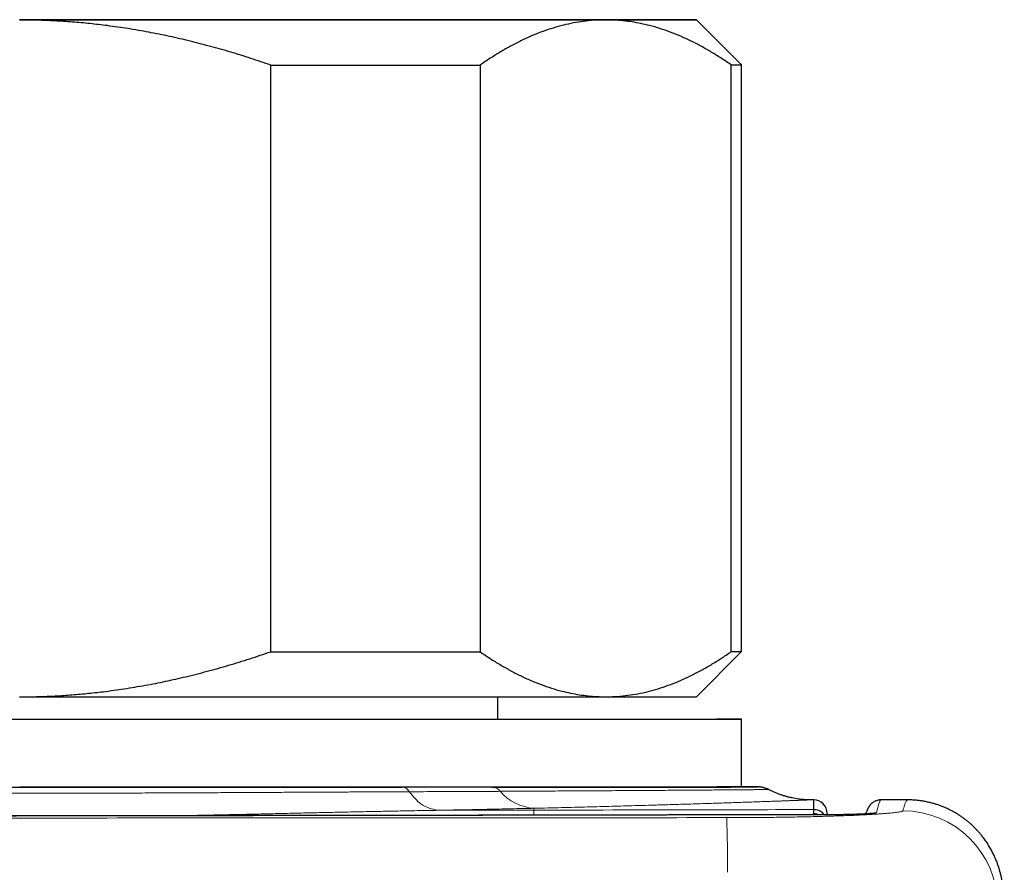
# Model space of a CAD drawing. Header units: millimetres. Extents: x 8 to 969, y 12 to 489.
# Tile 25 of 56: x 564 to 585, y 296 to 315. Entities that reach past the tile are written whole.
import ezdxf

# ---------------------------------------------------------------- set-up
doc = ezdxf.new("R2010")
doc.units = ezdxf.units.MM

msp = doc.modelspace()

# ---------------------------------------------------------------- linework, layer by layer
at = {"color": 7, "linetype": 'Continuous', "lineweight": 30}
for p, q in [((579.614, 314.145), (578.614, 315.145)), ((569.181, 301.142), (569.181, 314.142)), ((573.82, 314.143), (573.82, 301.143)), ((579.388, 301.145), (579.388, 314.145)), ((579.614, 301.145), (579.614, 314.145)), ((578.614, 300.145), (579.614, 301.145)), ((574.214, 299.645), (574.214, 300.143)), ((579.614, 298.145), (579.614, 299.645)), ((580.215, 298.088), (580.215, 298.088)), ((581.214, 297.859), (581.143, 297.859)), ((583.288, 297.859), (582.705, 297.859)), ((582.706, 297.858), (582.705, 297.857)), ((583.288, 297.858), (583.289, 297.858)), ((578.054, 297.524), (578.054, 297.524))]:
    msp.add_line(p, q, dxfattribs=at)
at = {"color": 252, "linetype": 'Continuous', "lineweight": 0}
for p, q in [((575.014, 297.673), (575.014, 297.632)), ((572.881, 297.628), (575.014, 297.632)), ((574.933, 297.518), (574.933, 297.518)), ((581.309, 297.525), (581.309, 297.525))]:
    msp.add_line(p, q, dxfattribs=at)
at = {"color": 7, "linetype": 'Continuous', "lineweight": 30, "flags": 128}
for points in [[(576.604, 315.147), (576.487, 315.147), (576.367, 315.147), (576.244, 315.147), (576.118, 315.147), (575.989, 315.147), (575.857, 315.147), (575.722, 315.147), (575.584, 315.147), (575.443, 315.147), (575.3, 315.147), (575.154, 315.147), (575.005, 315.148), (574.853, 315.148), (574.699, 315.148), (574.542, 315.148), (574.382, 315.148), (574.22, 315.148), (574.056, 315.148), (573.889, 315.148), (573.719, 315.148), (573.547, 315.148), (573.373, 315.148), (573.196, 315.148), (573.017, 315.148), (572.836, 315.148), (572.653, 315.148), (572.468, 315.148), (572.28, 315.148), (572.091, 315.148), (571.899, 315.148), (571.706, 315.148), (571.51, 315.148), (571.313, 315.148), (571.114, 315.148), (570.913, 315.148), (570.71, 315.148), (570.506, 315.148), (570.3, 315.148), (570.092, 315.148), (569.883, 315.148), (569.672, 315.148), (569.46, 315.148), (569.247, 315.148), (569.032, 315.148), (568.816, 315.148), (568.599, 315.148), (568.38, 315.148), (568.161, 315.148), (567.94, 315.148), (567.719, 315.148), (567.496, 315.149), (567.272, 315.149), (567.048, 315.149), (566.823, 315.149), (566.597, 315.149), (566.37, 315.149), (566.142, 315.149), (565.914, 315.149), (565.686, 315.149), (565.457, 315.149), (565.227, 315.149), (564.998, 315.149), (564.767, 315.149), (564.537, 315.149), (564.306, 315.149), (564.075, 315.149), (563.845, 315.149), (563.614, 315.149)], [(563.614, 315.143), (563.967, 315.143), (564.32, 315.143), (564.673, 315.143), (565.025, 315.143), (565.376, 315.143), (565.725, 315.143), (566.074, 315.143), (566.42, 315.143), (566.765, 315.143), (567.108, 315.143), (567.448, 315.143), (567.785, 315.143), (568.12, 315.143), (568.452, 315.143), (568.78, 315.143), (569.105, 315.143), (569.425, 315.143), (569.742, 315.143), (570.055, 315.143), (570.364, 315.143), (570.667, 315.143), (570.966, 315.143), (571.26, 315.143), (571.549, 315.143), (571.832, 315.143), (572.109, 315.143), (572.381, 315.143), (572.647, 315.143), (572.906, 315.143), (573.16, 315.143), (573.406, 315.143), (573.646, 315.144), (573.879, 315.144), (574.105, 315.144), (574.324, 315.144), (574.535, 315.144), (574.739, 315.144), (574.936, 315.144), (575.124, 315.144), (575.305, 315.144), (575.478, 315.144), (575.642, 315.144), (575.798, 315.144), (575.946, 315.144), (576.086, 315.144), (576.217, 315.144), (576.339, 315.144), (576.453, 315.145), (576.558, 315.145), (576.654, 315.145), (576.741, 315.145), (576.819, 315.145), (576.888, 315.145), (576.947, 315.145), (576.998, 315.145), (577.04, 315.145), (577.072, 315.145), (577.095, 315.145), (577.109, 315.145), (577.114, 315.145), (577.109, 315.146), (577.095, 315.146), (577.072, 315.146), (577.04, 315.146), (576.998, 315.146), (576.947, 315.146), (576.888, 315.146), (576.819, 315.146), (576.741, 315.146), (576.654, 315.146), (576.558, 315.146), (576.453, 315.146), (576.339, 315.146), (576.217, 315.146), (576.086, 315.147), (575.946, 315.147), (575.798, 315.147), (575.642, 315.147), (575.478, 315.147), (575.305, 315.147), (575.124, 315.147), (574.936, 315.147), (574.739, 315.147), (574.535, 315.147), (574.324, 315.147), (574.105, 315.147), (573.879, 315.147), (573.646, 315.147), (573.406, 315.147), (573.16, 315.147), (572.906, 315.148), (572.647, 315.148), (572.381, 315.148), (572.109, 315.148), (571.832, 315.148), (571.549, 315.148), (571.26, 315.148), (570.966, 315.148), (570.667, 315.148), (570.364, 315.148), (570.055, 315.148), (569.742, 315.148), (569.425, 315.148), (569.105, 315.148), (568.78, 315.148), (568.452, 315.148), (568.12, 315.148), (567.785, 315.148), (567.448, 315.148), (567.108, 315.148), (566.765, 315.148), (566.42, 315.148), (566.074, 315.148), (565.725, 315.148), (565.376, 315.148), (565.025, 315.148), (564.673, 315.148), (564.32, 315.148), (563.967, 315.148), (563.614, 315.148)], [(563.614, 315.142), (563.845, 315.142), (564.075, 315.142), (564.306, 315.142), (564.537, 315.142), (564.767, 315.142), (564.998, 315.142), (565.227, 315.142), (565.457, 315.142), (565.686, 315.142), (565.914, 315.142), (566.142, 315.142), (566.37, 315.142), (566.597, 315.142), (566.823, 315.142), (567.048, 315.142), (567.272, 315.142), (567.496, 315.142), (567.719, 315.142), (567.94, 315.142), (568.161, 315.142), (568.38, 315.142), (568.599, 315.142), (568.816, 315.142), (569.032, 315.142), (569.247, 315.143), (569.46, 315.143), (569.672, 315.143), (569.883, 315.143), (570.092, 315.143), (570.3, 315.143), (570.506, 315.143), (570.71, 315.143), (570.913, 315.143), (571.114, 315.143), (571.313, 315.143), (571.51, 315.143), (571.706, 315.143), (571.899, 315.143), (572.091, 315.143), (572.28, 315.143), (572.468, 315.143), (572.653, 315.143), (572.836, 315.143), (573.017, 315.143), (573.196, 315.143), (573.373, 315.143), (573.547, 315.143), (573.719, 315.143), (573.889, 315.143), (574.056, 315.143), (574.22, 315.143), (574.382, 315.143), (574.542, 315.143), (574.699, 315.143), (574.853, 315.143), (575.005, 315.143), (575.154, 315.143), (575.3, 315.143), (575.443, 315.143), (575.584, 315.144), (575.722, 315.144), (575.857, 315.144), (575.989, 315.144), (576.118, 315.144), (576.244, 315.144), (576.367, 315.144), (576.487, 315.144), (576.604, 315.144)], [(576.604, 315.144), (576.718, 315.144), (576.829, 315.144), (576.936, 315.144), (577.041, 315.144), (577.142, 315.144), (577.241, 315.144), (577.335, 315.144), (577.427, 315.144), (577.516, 315.144), (577.601, 315.144), (577.682, 315.144), (577.761, 315.144), (577.836, 315.144), (577.908, 315.144), (577.976, 315.145), (578.041, 315.145), (578.102, 315.145), (578.161, 315.145), (578.215, 315.145), (578.266, 315.145), (578.314, 315.145), (578.358, 315.145), (578.399, 315.145), (578.436, 315.145), (578.47, 315.145), (578.5, 315.145), (578.526, 315.145), (578.55, 315.145), (578.569, 315.145), (578.585, 315.145), (578.598, 315.145), (578.606, 315.145), (578.612, 315.145), (578.614, 315.145), (578.612, 315.145), (578.606, 315.146), (578.598, 315.146), (578.585, 315.146), (578.569, 315.146), (578.55, 315.146), (578.526, 315.146), (578.5, 315.146), (578.47, 315.146), (578.436, 315.146), (578.399, 315.146), (578.358, 315.146), (578.314, 315.146), (578.266, 315.146), (578.215, 315.146), (578.161, 315.146), (578.102, 315.146), (578.041, 315.146), (577.976, 315.146), (577.908, 315.146), (577.836, 315.146), (577.761, 315.146), (577.682, 315.147), (577.601, 315.147), (577.516, 315.147), (577.427, 315.147), (577.335, 315.147), (577.241, 315.147), (577.142, 315.147), (577.041, 315.147), (576.936, 315.147), (576.829, 315.147), (576.718, 315.147), (576.604, 315.147)], [(569.181, 314.142), (569.41, 314.142), (569.637, 314.142), (569.863, 314.142), (570.088, 314.142), (570.311, 314.142), (570.532, 314.142), (570.752, 314.142), (570.97, 314.142), (571.186, 314.142), (571.401, 314.142), (571.614, 314.143), (571.824, 314.143), (572.033, 314.143), (572.24, 314.143), (572.445, 314.143), (572.648, 314.143), (572.849, 314.143), (573.048, 314.143), (573.244, 314.143), (573.439, 314.143), (573.63, 314.143), (573.82, 314.143)], [(579.388, 314.145), (579.427, 314.145), (579.462, 314.145), (579.494, 314.145), (579.522, 314.145), (579.546, 314.145), (579.567, 314.145), (579.584, 314.145), (579.597, 314.145), (579.606, 314.145), (579.612, 314.145), (579.614, 314.145), (579.614, 314.145)], [(569.181, 301.142), (569.41, 301.142), (569.637, 301.142), (569.863, 301.142), (570.088, 301.142), (570.311, 301.142), (570.532, 301.142), (570.752, 301.142), (570.97, 301.142), (571.186, 301.142), (571.401, 301.142), (571.614, 301.143), (571.824, 301.143), (572.033, 301.143), (572.24, 301.143), (572.445, 301.143), (572.648, 301.143), (572.849, 301.143), (573.048, 301.143), (573.244, 301.143), (573.439, 301.143), (573.63, 301.143), (573.82, 301.143)], [(563.614, 300.142), (563.845, 300.142), (564.075, 300.142), (564.306, 300.142), (564.537, 300.142), (564.767, 300.142), (564.998, 300.142), (565.227, 300.142), (565.457, 300.142), (565.686, 300.142), (565.914, 300.142), (566.142, 300.142), (566.37, 300.142), (566.597, 300.142), (566.823, 300.142), (567.048, 300.142), (567.272, 300.142), (567.496, 300.142), (567.719, 300.142), (567.94, 300.142), (568.161, 300.142), (568.38, 300.142), (568.599, 300.142), (568.816, 300.142), (569.032, 300.142), (569.247, 300.143), (569.46, 300.143), (569.672, 300.143), (569.883, 300.143), (570.092, 300.143), (570.3, 300.143), (570.506, 300.143), (570.71, 300.143), (570.913, 300.143), (571.114, 300.143), (571.313, 300.143), (571.51, 300.143), (571.706, 300.143), (571.899, 300.143), (572.091, 300.143), (572.28, 300.143), (572.468, 300.143), (572.653, 300.143), (572.836, 300.143), (573.017, 300.143), (573.196, 300.143), (573.373, 300.143), (573.547, 300.143), (573.719, 300.143), (573.889, 300.143), (574.056, 300.143), (574.22, 300.143), (574.382, 300.143), (574.542, 300.143), (574.699, 300.143), (574.853, 300.143), (575.005, 300.143), (575.154, 300.143), (575.3, 300.143), (575.443, 300.143), (575.584, 300.144), (575.722, 300.144), (575.857, 300.144), (575.989, 300.144), (576.118, 300.144), (576.244, 300.144), (576.367, 300.144), (576.487, 300.144), (576.604, 300.144)], [(576.604, 300.144), (576.718, 300.144), (576.829, 300.144), (576.936, 300.144), (577.041, 300.144), (577.142, 300.144), (577.241, 300.144), (577.335, 300.144), (577.427, 300.144), (577.516, 300.144), (577.601, 300.144), (577.682, 300.144), (577.761, 300.144), (577.836, 300.144), (577.908, 300.144), (577.976, 300.145), (578.041, 300.145), (578.102, 300.145), (578.161, 300.145), (578.215, 300.145), (578.266, 300.145), (578.314, 300.145), (578.358, 300.145), (578.399, 300.145), (578.436, 300.145), (578.47, 300.145), (578.5, 300.145), (578.526, 300.145), (578.55, 300.145), (578.569, 300.145), (578.585, 300.145), (578.598, 300.145), (578.606, 300.145), (578.612, 300.145), (578.614, 300.145)], [(563.621, 299.642), (563.202, 299.642)], [(574.214, 299.648), (574.314, 299.648), (574.622, 299.648), (574.922, 299.648), (575.215, 299.648), (575.499, 299.648), (575.775, 299.648), (576.043, 299.648), (576.303, 299.648), (576.554, 299.647), (576.796, 299.647), (577.028, 299.647), (577.252, 299.647), (577.466, 299.647), (577.671, 299.647), (577.866, 299.647), (578.052, 299.647), (578.227, 299.647), (578.393, 299.647), (578.548, 299.647), (578.693, 299.647), (578.828, 299.646), (578.953, 299.646), (579.067, 299.646), (579.17, 299.646), (579.262, 299.646), (579.344, 299.646), (579.415, 299.646), (579.476, 299.646), (579.525, 299.646), (579.564, 299.646), (579.591, 299.646), (579.608, 299.646), (579.614, 299.645), (579.608, 299.645), (579.592, 299.645), (579.565, 299.645), (579.527, 299.645), (579.478, 299.645), (579.418, 299.645), (579.347, 299.645), (579.265, 299.645), (579.173, 299.645), (579.07, 299.645), (578.957, 299.644), (578.833, 299.644), (578.698, 299.644), (578.553, 299.644), (578.398, 299.644), (578.233, 299.644), (578.058, 299.644), (577.873, 299.644), (577.678, 299.644), (577.474, 299.644), (577.26, 299.644), (577.036, 299.644), (576.804, 299.644), (576.562, 299.643), (576.312, 299.643), (576.052, 299.643), (575.785, 299.643), (575.509, 299.643), (575.224, 299.643), (574.932, 299.643), (574.632, 299.643), (574.325, 299.643), (574.01, 299.643), (573.688, 299.643), (573.359, 299.643), (573.024, 299.643), (572.682, 299.643), (572.334, 299.643), (571.98, 299.643), (571.62, 299.643), (571.254, 299.642), (570.884, 299.642), (570.508, 299.642), (570.128, 299.642), (569.743, 299.642), (569.354, 299.642), (568.961, 299.642), (568.565, 299.642), (568.165, 299.642), (567.762, 299.642), (567.356, 299.642), (566.947, 299.642), (566.536, 299.642), (566.124, 299.642), (565.709, 299.642), (565.293, 299.642), (564.876, 299.642), (564.458, 299.642), (564.039, 299.642), (563.621, 299.642)], [(579.614, 298.145), (579.608, 298.145), (579.592, 298.145), (579.565, 298.145), (579.527, 298.145), (579.478, 298.145), (579.418, 298.145), (579.347, 298.145), (579.265, 298.145), (579.173, 298.145), (579.07, 298.145), (578.957, 298.144), (578.833, 298.144), (578.698, 298.144), (578.553, 298.144), (578.398, 298.144), (578.233, 298.144), (578.058, 298.144), (577.873, 298.144), (577.678, 298.144), (577.474, 298.144), (577.26, 298.144), (577.036, 298.144), (576.804, 298.144), (576.562, 298.143), (576.312, 298.143), (576.052, 298.143), (575.785, 298.143), (575.509, 298.143), (575.224, 298.143), (574.932, 298.143), (574.632, 298.143), (574.325, 298.143), (574.01, 298.143), (573.688, 298.143), (573.359, 298.143), (573.024, 298.143), (572.682, 298.143), (572.334, 298.143), (571.98, 298.143), (571.62, 298.143), (571.254, 298.142), (570.884, 298.142), (570.508, 298.142), (570.128, 298.142), (569.743, 298.142), (569.354, 298.142), (568.961, 298.142), (568.565, 298.142), (568.165, 298.142), (567.762, 298.142), (567.356, 298.142), (566.947, 298.142), (566.536, 298.142), (566.124, 298.142), (565.709, 298.142), (565.293, 298.142), (564.876, 298.142), (564.458, 298.142), (564.039, 298.142), (563.621, 298.142)]]:
    msp.add_lwpolyline(points, dxfattribs=at)
at = {"color": 7, "linetype": 'Continuous', "lineweight": 30}
for centre, radius, start, end in [((579.421, 333.004), 31.859, 269.9406, 270.3466), ((581.214, 297.559), 0.3, 360, 89.9965)]:
    msp.add_arc(centre, radius, start, end, dxfattribs=at)
at = {"color": 252, "linetype": 'Continuous', "lineweight": 0}
for centre, radius, start, end in [((574.072, 297.891), 0.252, 38.7986, 87.6167), ((575.087, 298.746), 1.075, 220.4336, 266.0704), ((551.153, 296.432), 28.151, 359.6384, 2.1045), ((581.214, 297.255), 0.301, 64.5156, 89.8329), ((582.607, 297.275), 0.3, 89.9845, 109.1176), ((583.189, 295.517), 2.1, 0.2506, 89.9957)]:
    msp.add_arc(centre, radius, start, end, dxfattribs=at)
at = {"color": 7, "linetype": 'Continuous', "lineweight": 30}
for points, knots in [([(569.181, 314.142), (569.034, 314.192), (568.74, 314.293), (568.295, 314.431), (567.846, 314.559), (567.394, 314.675), (566.937, 314.781), (566.479, 314.873), (566.02, 314.953), (565.585, 315.015), (565.173, 315.063), (564.784, 315.098), (564.394, 315.123), (564.004, 315.139), (563.744, 315.141), (563.614, 315.142)], [0, 0, 0, 0, 0.082024, 0.164071, 0.246115, 0.328134, 0.410672, 0.49321, 0.574831, 0.656452, 0.72514, 0.793862, 0.862594, 0.931314, 1, 1, 1, 1]), ([(576.604, 315.144), (576.572, 315.144), (576.464, 315.143), (576.282, 315.132), (576.058, 315.106), (575.833, 315.067), (575.609, 315.014), (575.385, 314.949), (575.163, 314.871), (574.943, 314.782), (574.722, 314.68), (574.497, 314.565), (574.27, 314.435), (574.044, 314.295), (573.895, 314.194), (573.82, 314.143)], [0, 0, 0, 0, 0.034083, 0.113223, 0.192397, 0.271573, 0.350714, 0.430546, 0.510378, 0.588808, 0.667237, 0.750413, 0.833614, 0.916819, 1, 1, 1, 1]), ([(579.388, 314.145), (579.314, 314.195), (579.167, 314.295), (578.944, 314.433), (578.72, 314.561), (578.494, 314.678), (578.266, 314.783), (578.037, 314.875), (577.807, 314.955), (577.59, 315.017), (577.384, 315.065), (577.189, 315.1), (576.994, 315.125), (576.799, 315.141), (576.669, 315.143), (576.604, 315.144)], [0, 0, 0, 0, 0.082024, 0.164071, 0.246115, 0.328134, 0.410672, 0.49321, 0.574831, 0.656452, 0.72514, 0.793862, 0.862594, 0.931314, 1, 1, 1, 1]), ([(563.614, 300.142), (563.738, 300.143), (563.986, 300.145), (564.358, 300.159), (564.729, 300.182), (565.1, 300.214), (565.502, 300.259), (565.935, 300.319), (566.395, 300.396), (566.85, 300.485), (567.309, 300.589), (567.775, 300.707), (568.247, 300.84), (568.717, 300.984), (569.026, 301.09), (569.181, 301.142)], [0, 0, 0, 0, 0.065449, 0.130928, 0.196417, 0.261897, 0.327348, 0.409937, 0.492526, 0.573551, 0.654576, 0.740915, 0.827282, 0.913654, 1, 1, 1, 1]), ([(573.82, 301.143), (573.894, 301.093), (574.041, 300.992), (574.263, 300.855), (574.488, 300.727), (574.714, 300.61), (574.942, 300.505), (575.171, 300.412), (575.401, 300.333), (575.618, 300.271), (575.824, 300.223), (576.019, 300.188), (576.214, 300.163), (576.409, 300.147), (576.539, 300.145), (576.604, 300.144)], [0, 0, 0, 0, 0.082024, 0.164071, 0.246115, 0.328134, 0.410672, 0.49321, 0.574831, 0.656452, 0.72514, 0.793862, 0.862594, 0.931314, 1, 1, 1, 1]), ([(576.604, 300.144), (576.636, 300.144), (576.743, 300.145), (576.926, 300.156), (577.15, 300.182), (577.374, 300.221), (577.599, 300.273), (577.822, 300.339), (578.045, 300.417), (578.264, 300.506), (578.486, 300.608), (578.711, 300.723), (578.938, 300.853), (579.164, 300.992), (579.313, 301.094), (579.388, 301.145)], [0, 0, 0, 0, 0.034083, 0.113223, 0.192397, 0.271573, 0.350714, 0.430546, 0.510378, 0.588808, 0.667237, 0.750413, 0.833614, 0.916819, 1, 1, 1, 1]), ([(556.651, 298.142), (556.769, 298.142), (557.004, 298.142), (557.361, 298.142), (557.721, 298.142), (558.085, 298.142), (558.433, 298.142), (558.763, 298.142), (559.076, 298.142), (559.389, 298.142), (559.702, 298.142), (560.014, 298.142), (560.357, 298.142), (560.731, 298.142), (561.137, 298.142), (561.545, 298.142), (561.954, 298.142), (562.366, 298.142), (562.781, 298.142), (563.198, 298.142), (563.615, 298.142), (564.033, 298.142), (564.452, 298.142), (564.87, 298.142), (565.285, 298.142), (565.703, 298.142), (566.127, 298.142), (566.556, 298.142), (566.983, 298.142), (567.402, 298.142), (567.813, 298.142), (568.216, 298.142), (568.615, 298.142), (569.011, 298.142), (569.404, 298.142), (569.793, 298.142), (570.178, 298.142), (570.565, 298.142), (570.952, 298.142), (571.339, 298.142), (571.721, 298.142), (571.971, 298.142), (572.096, 298.143)], [0, 0, 0, 0, 0.024094, 0.048198, 0.072305, 0.096409, 0.120503, 0.140769, 0.161038, 0.181304, 0.201204, 0.221107, 0.241007, 0.266558, 0.29212, 0.317687, 0.343249, 0.3688, 0.394725, 0.420657, 0.44659, 0.472514, 0.498606, 0.524697, 0.550462, 0.576227, 0.603231, 0.630244, 0.657257, 0.684261, 0.710188, 0.736123, 0.762058, 0.787985, 0.813912, 0.839849, 0.865785, 0.891713, 0.918779, 0.945856, 0.972933, 1, 1, 1, 1]), ([(574.082, 298.143), (574.203, 298.143), (574.445, 298.143), (574.796, 298.143), (575.139, 298.143), (575.451, 298.143), (575.734, 298.143), (575.989, 298.143), (576.238, 298.143), (576.48, 298.143), (576.728, 298.143), (576.98, 298.143), (577.235, 298.144), (577.48, 298.144), (577.714, 298.144), (577.939, 298.144), (578.152, 298.144), (578.352, 298.144), (578.545, 298.144), (578.73, 298.144), (578.905, 298.144), (579.068, 298.144), (579.215, 298.144), (579.348, 298.144), (579.466, 298.145), (579.573, 298.145), (579.668, 298.145), (579.75, 298.145), (579.82, 298.145), (579.878, 298.145), (579.924, 298.145), (579.957, 298.145), (579.975, 298.145), (579.977, 298.145), (579.978, 298.145)], [0, 0, 0, 0, 0.034005, 0.068024, 0.102044, 0.136049, 0.163627, 0.191216, 0.21881, 0.246399, 0.273977, 0.306138, 0.33831, 0.370483, 0.402643, 0.435056, 0.467469, 0.499389, 0.531309, 0.56511, 0.598925, 0.63274, 0.666541, 0.698707, 0.730886, 0.763065, 0.795232, 0.827653, 0.860074, 0.891998, 0.923923, 0.957743, 0.991578, 1, 1, 1, 1]), ([(579.976, 298.146), (579.976, 298.146), (579.974, 298.146), (579.958, 298.146), (579.928, 298.146), (579.883, 298.146), (579.827, 298.146), (579.757, 298.146), (579.686, 298.146), (579.633, 298.146), (579.612, 298.146)], [0, 0, 0, 0, 0.0020995, 0.1516791, 0.3013163, 0.4509536, 0.6005332, 0.7513082, 0.9020832, 1, 1, 1, 1]), ([(580.215, 298.088), (580.211, 298.09), (580.197, 298.098), (580.175, 298.107), (580.147, 298.118), (580.121, 298.126), (580.096, 298.133), (580.074, 298.137), (580.056, 298.14), (580.042, 298.142), (580.031, 298.143), (580.022, 298.144), (580.015, 298.144), (580.009, 298.145), (580.004, 298.145), (580, 298.145), (579.996, 298.145), (579.993, 298.145), (579.99, 298.145), (579.987, 298.145), (579.984, 298.146), (579.981, 298.146), (579.98, 298.146)], [0, 0, 0, 0, 0.021943, 0.07056, 0.117276, 0.161564, 0.202459, 0.238326, 0.267743, 0.291313, 0.311052, 0.32905, 0.347224, 0.366989, 0.390142, 0.419, 0.456667, 0.50777, 0.579831, 0.686443, 0.857041, 1, 1, 1, 1]), ([(581.143, 297.859), (581.143, 297.859), (581.139, 297.859), (581.128, 297.859), (581.111, 297.859), (581.09, 297.86), (581.063, 297.861), (581.028, 297.862), (580.983, 297.866), (580.929, 297.871), (580.868, 297.878), (580.803, 297.888), (580.736, 297.901), (580.668, 297.916), (580.599, 297.935), (580.53, 297.956), (580.461, 297.979), (580.392, 298.006), (580.324, 298.035), (580.265, 298.062), (580.229, 298.081), (580.215, 298.089)], [0, 0, 0, 0, 0.0012796, 0.0187499, 0.0380259, 0.0606789, 0.0886628, 0.124473, 0.1707783, 0.2280058, 0.291927, 0.3592387, 0.4291889, 0.5011261, 0.5744591, 0.6487653, 0.7237622, 0.7992621, 0.875138, 0.9513019, 1, 1, 1, 1]), ([(581.214, 297.644), (581.214, 297.664), (581.214, 297.704), (581.214, 297.752), (581.214, 297.793), (581.214, 297.824), (581.214, 297.845), (581.214, 297.857), (581.214, 297.858), (581.214, 297.858)], [0, 0, 0, 0, 0.1468304, 0.2936633, 0.4405039, 0.5873471, 0.734181, 0.8810203, 1, 1, 1, 1]), ([(582.706, 297.859), (582.699, 297.859), (582.682, 297.859), (582.655, 297.855), (582.627, 297.849), (582.601, 297.841), (582.577, 297.831), (582.555, 297.82), (582.536, 297.808), (582.518, 297.796), (582.502, 297.783), (582.487, 297.769), (582.474, 297.756), (582.462, 297.742), (582.451, 297.727), (582.441, 297.713), (582.431, 297.698), (582.422, 297.682), (582.413, 297.665), (582.404, 297.645), (582.394, 297.623), (582.383, 297.593), (582.374, 297.568), (582.369, 297.551), (582.369, 297.548)], [0, 0, 0, 0, 0.014017, 0.034577, 0.0552, 0.07601, 0.097207, 0.119016, 0.141707, 0.165579, 0.190964, 0.218239, 0.247842, 0.280297, 0.316248, 0.356507, 0.402134, 0.454573, 0.515884, 0.589238, 0.680011, 0.798783, 0.969756, 1, 1, 1, 1]), ([(585.438, 295.62), (585.437, 295.642), (585.434, 295.683), (585.429, 295.743), (585.425, 295.798), (585.42, 295.847), (585.414, 295.891), (585.409, 295.934), (585.403, 295.974), (585.397, 296.012), (585.391, 296.05), (585.384, 296.087), (585.377, 296.124), (585.369, 296.16), (585.361, 296.196), (585.352, 296.233), (585.342, 296.269), (585.332, 296.305), (585.321, 296.342), (585.309, 296.379), (585.297, 296.416), (585.284, 296.453), (585.269, 296.491), (585.254, 296.529), (585.238, 296.568), (585.22, 296.608), (585.201, 296.65), (585.179, 296.694), (585.156, 296.738), (585.131, 296.783), (585.105, 296.828), (585.077, 296.873), (585.048, 296.919), (585.016, 296.964), (584.983, 297.01), (584.947, 297.056), (584.91, 297.102), (584.87, 297.148), (584.829, 297.194), (584.785, 297.239), (584.738, 297.284), (584.689, 297.329), (584.638, 297.373), (584.584, 297.416), (584.527, 297.459), (584.468, 297.5), (584.407, 297.54), (584.343, 297.578), (584.276, 297.615), (584.207, 297.65), (584.136, 297.682), (584.063, 297.713), (583.988, 297.741), (583.912, 297.766), (583.834, 297.788), (583.754, 297.808), (583.674, 297.824), (583.593, 297.838), (583.511, 297.848), (583.43, 297.855), (583.355, 297.859), (583.309, 297.859), (583.289, 297.859)], [0, 0, 0, 0, 0.076639, 0.146514, 0.205781, 0.256629, 0.301077, 0.340524, 0.375942, 0.408031, 0.437315, 0.4642, 0.489005, 0.511992, 0.533373, 0.55333, 0.572014, 0.589555, 0.606068, 0.621652, 0.636392, 0.650368, 0.663647, 0.676292, 0.688358, 0.699895, 0.712159, 0.723879, 0.735086, 0.745832, 0.756162, 0.766118, 0.775738, 0.785058, 0.79411, 0.802923, 0.811525, 0.819941, 0.828194, 0.836305, 0.844295, 0.85218, 0.859978, 0.867701, 0.875364, 0.882977, 0.890549, 0.898089, 0.905602, 0.913095, 0.920571, 0.928032, 0.93548, 0.942918, 0.950344, 0.957761, 0.965167, 0.972563, 0.979948, 0.987324, 0.99469, 1, 1, 1, 1]), ([(581.214, 297.556), (581.214, 297.564), (581.214, 297.58), (581.214, 297.598), (581.214, 297.613), (581.214, 297.629), (581.214, 297.638), (581.214, 297.644), (581.214, 297.644)], [0, 0, 0, 0, 0.16674, 0.33352, 0.500112, 0.666705, 0.999967, 1, 1, 1, 1]), ([(581.446, 297.526), (581.44, 297.536), (581.413, 297.58), (581.33, 297.629), (581.252, 297.639), (581.214, 297.644)], [0, 0, 0, 0, 0.134596, 0.567298, 1, 1, 1, 1]), ([(574.933, 297.518), (574.32, 297.518), (572.98, 297.515), (570.98, 297.512), (568.979, 297.51), (567.053, 297.507), (565.156, 297.504), (563.179, 297.502), (561.164, 297.499), (559.096, 297.497), (557.035, 297.494), (554.982, 297.492), (552.936, 297.49), (550.898, 297.488), (548.868, 297.486), (546.791, 297.484), (544.61, 297.482), (542.246, 297.48), (539.639, 297.479), (536.647, 297.476), (533.671, 297.474), (530.944, 297.472), (528.629, 297.471), (526.333, 297.469), (523.837, 297.467), (521.012, 297.464), (517.566, 297.461), (513.808, 297.458), (510.243, 297.455), (507.323, 297.452), (504.906, 297.45), (502.699, 297.449), (500.65, 297.447), (498.722, 297.446), (496.829, 297.445), (494.961, 297.444), (493.113, 297.443), (491.343, 297.442), (489.852, 297.442), (488.949, 297.441), (488.614, 297.441)], [0, 0, 0, 0, 0.021299, 0.046587, 0.069574, 0.090876, 0.113525, 0.135543, 0.159604, 0.183574, 0.207451, 0.231239, 0.254937, 0.278547, 0.302071, 0.32551, 0.350721, 0.377877, 0.407643, 0.441313, 0.48184, 0.51107, 0.536074, 0.56228, 0.590861, 0.622839, 0.660454, 0.710594, 0.753453, 0.784364, 0.81208, 0.837438, 0.861043, 0.883285, 0.90443, 0.926831, 0.948188, 0.968642, 0.988333, 1, 1, 1, 1]), ([(578.054, 297.524), (577.864, 297.524), (577.049, 297.522), (576.009, 297.52), (575.158, 297.519), (574.933, 297.518)], [0, 0, 0, 0, 0.183018, 0.782883, 1, 1, 1, 1]), ([(581.309, 297.525), (580.873, 297.525), (579.88, 297.525), (578.795, 297.524), (578.146, 297.524), (578.054, 297.524)], [0, 0, 0, 0, 0.402063, 0.914777, 1, 1, 1, 1]), ([(582.526, 297.561), (582.526, 297.561), (582.527, 297.561), (582.525, 297.561), (582.521, 297.56), (582.514, 297.559), (582.503, 297.558), (582.489, 297.557), (582.471, 297.555), (582.45, 297.553), (582.425, 297.551), (582.397, 297.55), (582.365, 297.548), (582.331, 297.546), (582.294, 297.544), (582.255, 297.542), (582.213, 297.541), (582.169, 297.539), (582.123, 297.537), (582.074, 297.536), (582.024, 297.534), (581.972, 297.533), (581.918, 297.532), (581.864, 297.531), (581.808, 297.53), (581.751, 297.529), (581.693, 297.528), (581.635, 297.527), (581.576, 297.527), (581.517, 297.526), (581.457, 297.526), (581.397, 297.526), (581.347, 297.525), (581.318, 297.525), (581.309, 297.525)], [0, 0, 0, 0, 0.001013, 0.02148, 0.044618, 0.070375, 0.098608, 0.129008, 0.161177, 0.194695, 0.229175, 0.264291, 0.299784, 0.335456, 0.371145, 0.406729, 0.442052, 0.477262, 0.512516, 0.547706, 0.582761, 0.617626, 0.652259, 0.686629, 0.720719, 0.754521, 0.788041, 0.821262, 0.854044, 0.886801, 0.919605, 0.952445, 0.985313, 1, 1, 1, 1]), ([(581.514, 297.558), (581.514, 297.558), (581.514, 297.557), (581.514, 297.547), (581.514, 297.532), (581.514, 297.526)], [0, 0, 0, 0, 0.309338, 0.691182, 1, 1, 1, 1])]:
    msp.add_open_spline(points, degree=3, knots=knots, dxfattribs=at)
at = {"color": 252, "linetype": 'Continuous', "lineweight": 0}
msp.add_open_spline([(572.096, 298.143), (572.125, 298.138), (572.181, 298.129), (572.229, 298.069), (572.253, 298.04)], degree=3, dxfattribs=at)
for points, knots in [([(572.096, 298.143), (572.183, 298.143), (572.355, 298.143), (572.611, 298.143), (572.864, 298.143), (573.114, 298.143), (573.361, 298.143), (573.605, 298.143), (573.846, 298.143), (574.004, 298.143), (574.082, 298.143)], [0, 0, 0, 0, 0.124567, 0.249134, 0.373873, 0.498612, 0.623872, 0.749131, 0.874566, 1, 1, 1, 1]), ([(580.215, 298.088), (580.214, 298.088), (580.213, 298.088), (580.195, 298.088), (580.166, 298.088), (580.128, 298.087), (580.081, 298.087), (580.023, 298.086), (579.95, 298.086), (579.861, 298.085), (579.765, 298.084), (579.664, 298.083), (579.561, 298.082), (579.44, 298.082), (579.3, 298.08), (579.138, 298.079), (578.969, 298.078), (578.797, 298.077), (578.624, 298.075), (578.445, 298.074), (578.251, 298.073), (578.038, 298.071), (577.804, 298.07), (577.573, 298.068), (577.345, 298.067), (577.124, 298.065), (576.878, 298.064), (576.605, 298.062), (576.304, 298.06), (576.004, 298.058), (575.707, 298.057), (575.422, 298.055), (575.137, 298.053), (574.854, 298.052), (574.565, 298.05), (574.368, 298.049), (574.269, 298.049)], [0, 0, 0, 0, 0.028447, 0.061116, 0.090053, 0.118989, 0.14672, 0.174451, 0.206222, 0.237999, 0.26977, 0.296474, 0.323182, 0.349887, 0.382643, 0.415407, 0.448164, 0.477181, 0.506198, 0.533893, 0.561588, 0.593317, 0.625053, 0.656783, 0.683454, 0.710128, 0.736799, 0.769517, 0.802242, 0.834961, 0.863945, 0.892929, 0.919693, 0.946464, 0.973236, 1, 1, 1, 1]), ([(579.978, 298.145), (579.98, 298.145), (579.986, 298.145), (579.98, 298.146), (579.976, 298.146)], [0, 0, 0, 0, 0.43234, 1, 1, 1, 1]), ([(572.253, 298.04), (572.158, 298.039), (571.967, 298.038), (571.677, 298.037), (571.366, 298.036), (571.031, 298.034), (570.674, 298.033), (570.286, 298.031), (569.867, 298.029), (569.417, 298.026), (568.967, 298.024), (568.518, 298.021), (568.072, 298.019), (567.652, 298.017), (567.26, 298.015), (566.868, 298.013), (566.446, 298.012), (565.993, 298.01), (565.549, 298.009), (565.115, 298.008), (564.691, 298.007), (564.251, 298.007), (563.794, 298.007), (563.322, 298.008), (562.879, 298.008), (562.464, 298.01), (562.079, 298.011), (561.696, 298.012), (561.284, 298.014), (560.844, 298.015), (560.377, 298.018), (559.93, 298.02), (559.503, 298.022), (559.097, 298.024), (558.702, 298.025), (558.317, 298.027), (557.942, 298.029), (557.575, 298.03), (557.217, 298.031), (556.866, 298.033), (556.635, 298.033), (556.519, 298.034)], [0, 0, 0, 0, 0.020314, 0.04063, 0.060943, 0.085142, 0.109344, 0.133543, 0.163, 0.192463, 0.22192, 0.250272, 0.278628, 0.306979, 0.329595, 0.352211, 0.380152, 0.408099, 0.43604, 0.461939, 0.487843, 0.513742, 0.542486, 0.571235, 0.599978, 0.623549, 0.64712, 0.670552, 0.693985, 0.722944, 0.751908, 0.780867, 0.806468, 0.832073, 0.857674, 0.881845, 0.90602, 0.930192, 0.95346, 0.976732, 1, 1, 1, 1]), ([(574.269, 298.049), (574.205, 298.048), (574.076, 298.048), (573.881, 298.047), (573.683, 298.046), (573.451, 298.045), (573.184, 298.044), (572.878, 298.042), (572.569, 298.041), (572.358, 298.04), (572.253, 298.04)], [0, 0, 0, 0, 0.100685, 0.201393, 0.30217, 0.40297, 0.552041, 0.701187, 0.850556, 1, 1, 1, 1]), ([(572.881, 297.628), (572.754, 297.656), (572.528, 297.706), (572.337, 297.938), (572.253, 298.04)], [0, 0, 0, 0, 0.563627, 1, 1, 1, 1]), ([(581.143, 297.859), (581.144, 297.859), (581.145, 297.859), (581.138, 297.859), (581.123, 297.858), (581.097, 297.857), (581.065, 297.856), (581.026, 297.854), (580.982, 297.853), (580.932, 297.851), (580.875, 297.849), (580.812, 297.846), (580.741, 297.844), (580.661, 297.841), (580.574, 297.838), (580.479, 297.834), (580.374, 297.83), (580.257, 297.826), (580.127, 297.822), (579.988, 297.817), (579.841, 297.812), (579.684, 297.806), (579.521, 297.801), (579.351, 297.795), (579.174, 297.789), (578.989, 297.783), (578.797, 297.777), (578.596, 297.771), (578.405, 297.765), (578.228, 297.76), (578.065, 297.755), (577.898, 297.75), (577.708, 297.744), (577.492, 297.738), (577.249, 297.731), (576.998, 297.724), (576.74, 297.717), (576.475, 297.71), (576.201, 297.703), (575.917, 297.695), (575.623, 297.688), (575.322, 297.681), (575.117, 297.676), (575.014, 297.673)], [0, 0, 0, 0, 0.011671, 0.038135, 0.064716, 0.091301, 0.117883, 0.140649, 0.163417, 0.186182, 0.209023, 0.231867, 0.254708, 0.278456, 0.302204, 0.32599, 0.349776, 0.376134, 0.402494, 0.428851, 0.45533, 0.481812, 0.508291, 0.534049, 0.559811, 0.585569, 0.611443, 0.637321, 0.663195, 0.682249, 0.701304, 0.720379, 0.739454, 0.76509, 0.79073, 0.816366, 0.84212, 0.867878, 0.893632, 0.920194, 0.946757, 0.973379, 1, 1, 1, 1]), ([(582.705, 297.857), (582.703, 297.857), (582.697, 297.857), (582.687, 297.843), (582.674, 297.815), (582.659, 297.774), (582.643, 297.721), (582.626, 297.656), (582.613, 297.602), (582.607, 297.575)], [0, 0, 0, 0, 0.085799, 0.238128, 0.390461, 0.542836, 0.695216, 0.847606, 1, 1, 1, 1]), ([(583.189, 297.617), (583.195, 297.64), (583.208, 297.686), (583.223, 297.735), (583.236, 297.772), (583.248, 297.803), (583.26, 297.831), (583.274, 297.851), (583.283, 297.86), (583.287, 297.858), (583.288, 297.858)], [0, 0, 0, 0, 0.1532101, 0.3064232, 0.4085722, 0.5107221, 0.6639573, 0.8171958, 0.9718242, 1, 1, 1, 1]), ([(575.014, 297.673), (574.93, 297.671), (574.762, 297.668), (574.506, 297.662), (574.245, 297.656), (573.981, 297.65), (573.712, 297.645), (573.439, 297.639), (573.163, 297.634), (572.975, 297.63), (572.881, 297.628)], [0, 0, 0, 0, 0.124525, 0.249161, 0.373798, 0.498797, 0.623796, 0.749159, 0.874522, 1, 1, 1, 1]), ([(575.014, 297.632), (576.18, 297.634), (578.247, 297.638), (580.314, 297.642), (581.214, 297.644)], [0, 0, 0, 0, 0.564546, 1, 1, 1, 1]), ([(574.933, 297.518), (574.733, 297.518), (573.734, 297.516), (571.936, 297.514), (569.538, 297.51), (567.139, 297.507), (564.741, 297.503), (562.076, 297.5), (559.144, 297.496), (555.679, 297.492), (551.947, 297.489), (548.481, 297.485), (545.549, 297.483), (542.349, 297.48), (538.35, 297.477), (533.55, 297.474), (528.75, 297.471), (523.587, 297.466), (518.675, 297.462), (514.013, 297.458), (510.087, 297.454), (506.284, 297.451), (502.603, 297.448), (498.922, 297.446), (495.363, 297.444), (491.927, 297.442), (489.718, 297.441), (488.614, 297.441)], [0, 0, 0, 0, 0.006949, 0.034744, 0.062539, 0.090334, 0.118129, 0.145924, 0.182985, 0.220045, 0.266371, 0.312697, 0.340493, 0.368289, 0.423882, 0.479474, 0.535075, 0.590675, 0.658895, 0.705796, 0.752697, 0.795334, 0.837972, 0.88061, 0.923248, 0.961624, 1, 1, 1, 1]), ([(488.614, 297.396), (489.385, 297.396), (490.928, 297.396), (493.242, 297.397), (495.556, 297.398), (497.87, 297.399), (500.185, 297.401), (502.498, 297.403), (504.812, 297.405), (507.126, 297.407), (509.44, 297.409), (512.504, 297.412), (516.318, 297.415), (520.883, 297.419), (525.816, 297.423), (531.116, 297.428), (536.783, 297.432), (542.292, 297.437), (547.644, 297.442), (552.838, 297.447), (557.482, 297.451), (561.574, 297.454), (565.116, 297.457), (568.658, 297.46), (572.2, 297.462), (575.743, 297.464), (578.104, 297.465), (579.285, 297.465)], [0, 0, 0, 0, 0.025519, 0.051037, 0.076556, 0.102076, 0.127595, 0.153116, 0.178636, 0.204156, 0.229676, 0.255196, 0.305545, 0.355894, 0.406244, 0.468745, 0.531246, 0.593747, 0.651038, 0.70833, 0.765621, 0.804684, 0.843747, 0.882811, 0.921874, 0.960937, 1, 1, 1, 1]), ([(572.881, 297.628), (572.881, 297.628), (572.761, 297.626), (572.517, 297.622), (572.146, 297.615), (571.768, 297.608), (571.385, 297.6), (570.995, 297.592), (570.602, 297.584), (570.208, 297.575), (569.804, 297.566), (569.39, 297.557), (568.964, 297.547), (568.536, 297.537), (568.089, 297.528), (567.623, 297.519), (567.239, 297.511), (567.014, 297.508), (566.95, 297.507)], [0, 0, 0, 0, 0.0000094, 0.0668986, 0.1338158, 0.2007377, 0.2676334, 0.3350519, 0.402471, 0.4687867, 0.5351026, 0.6050903, 0.6750998, 0.7451097, 0.8150979, 0.8924625, 0.9698554, 1, 1, 1, 1]), ([(578.054, 297.524), (577.794, 297.523), (577.274, 297.522), (576.494, 297.521), (575.713, 297.52), (575.193, 297.519), (574.933, 297.518)], [0, 0, 0, 0, 0.2499997, 0.4999995, 0.7499997, 1, 1, 1, 1]), ([(575.014, 297.519), (575.014, 297.526), (575.014, 297.543), (575.014, 297.565), (575.014, 297.585), (575.014, 297.6), (575.014, 297.617), (575.014, 297.626), (575.014, 297.632)], [0, 0, 0, 0, 0.104806, 0.253752, 0.402699, 0.552004, 0.701309, 1, 1, 1, 1]), ([(581.309, 297.525), (581.038, 297.525), (580.495, 297.525), (579.682, 297.525), (578.868, 297.524), (578.326, 297.524), (578.054, 297.524)], [0, 0, 0, 0, 0.2499995, 0.4999992, 0.7499995, 1, 1, 1, 1]), ([(579.285, 297.465), (579.352, 297.465), (579.485, 297.466), (579.684, 297.466), (579.884, 297.468), (580.084, 297.469), (580.283, 297.471), (580.477, 297.474), (580.666, 297.477), (580.849, 297.48), (581.028, 297.484), (581.202, 297.488), (581.369, 297.492), (581.533, 297.497), (581.692, 297.502), (581.847, 297.507), (581.994, 297.512), (582.133, 297.518), (582.264, 297.524), (582.391, 297.531), (582.513, 297.537), (582.628, 297.545), (582.734, 297.552), (582.83, 297.559), (582.915, 297.567), (582.988, 297.574), (583.049, 297.582), (583.098, 297.589), (583.137, 297.596), (583.165, 297.603), (583.184, 297.61), (583.187, 297.615), (583.189, 297.617)], [0, 0, 0, 0, 0.0308021, 0.0616296, 0.0924322, 0.1241725, 0.1559398, 0.1876814, 0.2188093, 0.2500236, 0.281288, 0.3125594, 0.3437902, 0.3749291, 0.4074996, 0.4401496, 0.4728454, 0.5055477, 0.5382126, 0.5707929, 0.6067726, 0.6427768, 0.6787582, 0.7155981, 0.7524621, 0.7893032, 0.8243551, 0.8594837, 0.8946513, 0.929819, 0.9649479, 1, 1, 1, 1]), ([(581.14, 297.525), (581.144, 297.526), (581.157, 297.529), (581.174, 297.533), (581.192, 297.539), (581.205, 297.545), (581.213, 297.55), (581.214, 297.554), (581.214, 297.556)], [0, 0, 0, 0, 0.076588, 0.255552, 0.439538, 0.623524, 0.811071, 1, 1, 1, 1]), ([(582.607, 297.575), (582.605, 297.574), (582.602, 297.571), (582.584, 297.566), (582.555, 297.562), (582.516, 297.558), (582.465, 297.553), (582.403, 297.549), (582.331, 297.545), (582.251, 297.542), (582.162, 297.538), (582.068, 297.535), (581.965, 297.533), (581.86, 297.53), (581.754, 297.529), (581.647, 297.527), (581.538, 297.526), (581.425, 297.525), (581.348, 297.525), (581.309, 297.525)], [0, 0, 0, 0, 0.062308, 0.124835, 0.187356, 0.249655, 0.312109, 0.374812, 0.437492, 0.499913, 0.558742, 0.617833, 0.676896, 0.735684, 0.78804, 0.840624, 0.893193, 0.945528, 1, 1, 1, 1])]:
    msp.add_open_spline(points, degree=3, knots=knots, dxfattribs=at)

doc.saveas('drawing.dxf')
